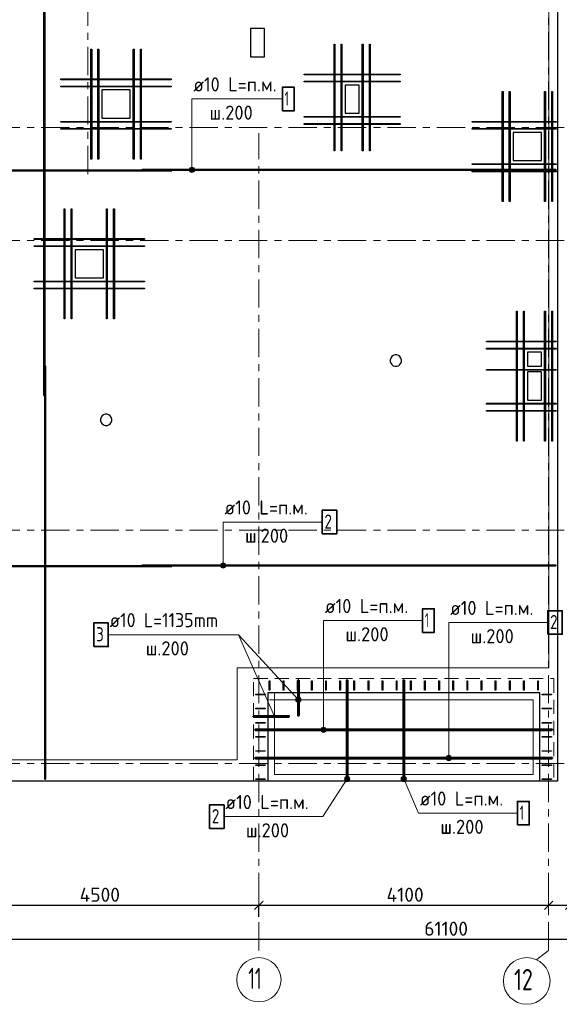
# Model space of a CAD drawing. Header units: metres. Extents: x -38 to 88, y -15 to 19.
# Tile 8 of 41: x 25 to 33, y -3 to 11. Entities that reach past the tile are written whole.
import ezdxf

# ---------------------------------------------------------------- set-up
doc = ezdxf.new("R2010")
doc.units = ezdxf.units.M
doc.header["$PDMODE"] = 65
for name, pattern in [('______11', [0.5, 0.4, -0.05, 0, -0.05]), ('______2', [0.27, 0.2, -0.07]), ('______5', [1.1, 0.8, -0.1, 0.1, -0.1])]:
    doc.linetypes.add(name, pattern=pattern)
for name, color, linetype, lineweight in [('XR$2$Осевая линия (1)', 7, '______5', 13), ('XR$2$Размерная линия (1)', 7, 'Continuous', 13), ('XR$3$Арм. стержнями верхней зоны', 180, 'Continuous', 35), ('XR$3$Арм. стержнями нижней зоны', 180, 'Continuous', 35), ('XR$3$Арм.стержн. Арматура края', 96, 'Continuous', 35), ('XR$3$Арм.стержн. Доп. арматура', 180, 'Continuous', 35), ('XR$3$Арм.стержн. Хомут', 240, 'Continuous', 35), ('XR$3$ВК__отв в полу 1-2 эт', 220, 'Continuous', 25), ('XR$3$Перекрытие (1)', 7, 'Continuous', 35), ('XR$3$Перекрытие (2)', 7, 'Continuous', 35)]:
    doc.layers.add(name, color=color, linetype=linetype, lineweight=lineweight)
doc.styles.add('ISOCPEUR', font='txt')
doc.dimstyles.new('DIMSTYLE_3', dxfattribs={"dimtxt": 0.2, "dimasz": 0.2, "dimexe": 0, "dimexo": 0, "dimgap": 0.1, "dimtad": 2, "dimdec": 0, "dimlfac": 1000, "dimrnd": 5, "dimzin": 12, "dimdsep": 46, "dimtxsty": 'ISOCPEUR', "dimblk1": 'ALL_ML_STRICH', "dimblk2": 'ALL_ML_STRICH', "dimsah": 1, "dimcen": 0, "dimclrd": 7, "dimclre": 256, "dimclrt": 7, "dimadec": 0, "dimazin": 0, "dimtfac": 1, "dimtdec": 0, "dimtix": 1, "dimtmove": 2, "dimatfit": 3, "dimfxl": 0, "dimtzin": 0, "dimlwd": 0, "dimlwe": -3, "dimarcsym": 0})
doc.dimstyles.new('DIMSTYLE_4', dxfattribs={"dimtxt": 0.2, "dimasz": 0.2, "dimexe": 0, "dimexo": 0, "dimgap": 0.1, "dimtad": 0, "dimdec": 0, "dimlfac": 1000, "dimrnd": 5, "dimzin": 12, "dimdsep": 46, "dimtxsty": 'ISOCPEUR', "dimblk1": 'ALL_ML_STRICH', "dimblk2": 'ALL_ML_STRICH', "dimsah": 1, "dimcen": 0, "dimclrd": 7, "dimclre": 256, "dimclrt": 7, "dimadec": 0, "dimazin": 0, "dimtfac": 1, "dimtdec": 0, "dimtix": 1, "dimtmove": 2, "dimatfit": 3, "dimfxl": 0, "dimtvp": 1.2, "dimtzin": 0, "dimlwd": 0, "dimlwe": -3, "dimarcsym": 0})

# ---------------------------------------------------------------- blocks, each defined once
blk = doc.blocks.new('ALL_ML_STRICH')
at = {"color": 0, "linetype": 'ByBlock', "lineweight": -2}
for p, q in [((-1, 0), (0.5, 0)), ((-0.3, -0.3), (0.3, 0.3)), ((0, -0.5), (0, 0.5))]:
    blk.add_line(p, q, dxfattribs=at)
blk = doc.blocks.new('*D10')
at = {"layer": 'DEFPOINTS', "color": 7, "linetype": 'Continuous', "lineweight": 13, "transparency": 33554687}
for p in [(23.95, -2.009), (23.95, -2.051), (28.45, -2.153)]:
    blk.add_point(p, dxfattribs=at)
at = {"layer": 'XR$2$Размерная линия (1)', "color": 9, "linetype": 'Continuous', "lineweight": -2, "true_color": 0xc7c7c7, "transparency": 33554687}
for p, q in [((23.95, -2.071), (23.95, -2.009)), ((28.45, -2.173), (28.45, -2.009))]:
    blk.add_line(p, q, dxfattribs=at)
at = {"layer": 'XR$2$Размерная линия (1)', "color": 7, "linetype": 'Continuous', "lineweight": -2, "transparency": 33554687}
blk.add_line((23.95, -2.009), (28.45, -2.009), dxfattribs=at)
at = {"layer": 'XR$2$Размерная линия (1)', "color": 7, "linetype": 'Continuous', "lineweight": 13, "transparency": 33554687, "xscale": 0.2, "yscale": 0.2, "zscale": 0.2, "rotation": 180}
blk.add_blockref('ALL_ML_STRICH', (23.95, -2.009), dxfattribs=at)
at = {"layer": 'XR$2$Размерная линия (1)', "color": 7, "linetype": 'Continuous', "lineweight": 13, "transparency": 33554687, "xscale": 0.2, "yscale": 0.2, "zscale": 0.2}
blk.add_blockref('ALL_ML_STRICH', (28.45, -2.009), dxfattribs=at)
at = {"layer": 'XR$2$Размерная линия (1)', "color": 7, "linetype": 'Continuous', "lineweight": 13, "transparency": 33554687, "insert": (26.2, -1.859), "char_height": 0.2, "width": 0.8, "attachment_point": 5, "style": 'ISOCPEUR'}
blk.add_mtext('\\A1;{4500}', dxfattribs=at)
blk = doc.blocks.new('*D11')
at = {"layer": 'DEFPOINTS', "color": 7, "linetype": 'Continuous', "lineweight": 13, "transparency": 33554687}
for p in [(28.45, -2.009), (32.55, -2.002), (28.45, -2.153)]:
    blk.add_point(p, dxfattribs=at)
at = {"layer": 'XR$2$Размерная линия (1)', "color": 9, "linetype": 'Continuous', "lineweight": -2, "true_color": 0xc7c7c7, "transparency": 33554687}
for p, q in [((28.45, -2.173), (28.45, -2.009)), ((32.55, -2.022), (32.55, -2.009))]:
    blk.add_line(p, q, dxfattribs=at)
at = {"layer": 'XR$2$Размерная линия (1)', "color": 7, "linetype": 'Continuous', "lineweight": -2, "transparency": 33554687}
blk.add_line((28.45, -2.009), (32.55, -2.009), dxfattribs=at)
at = {"layer": 'XR$2$Размерная линия (1)', "color": 7, "linetype": 'Continuous', "lineweight": 13, "transparency": 33554687, "xscale": 0.2, "yscale": 0.2, "zscale": 0.2, "rotation": 180}
blk.add_blockref('ALL_ML_STRICH', (28.45, -2.009), dxfattribs=at)
at = {"layer": 'XR$2$Размерная линия (1)', "color": 7, "linetype": 'Continuous', "lineweight": 13, "transparency": 33554687, "xscale": 0.2, "yscale": 0.2, "zscale": 0.2}
blk.add_blockref('ALL_ML_STRICH', (32.55, -2.009), dxfattribs=at)
at = {"layer": 'XR$2$Размерная линия (1)', "color": 7, "linetype": 'Continuous', "lineweight": 13, "transparency": 33554687, "insert": (30.52, -1.859), "char_height": 0.2, "width": 0.8, "attachment_point": 5, "style": 'ISOCPEUR'}
blk.add_mtext('\\A1;{4100}', dxfattribs=at)
blk = doc.blocks.new('*D12')
at = {"layer": 'DEFPOINTS', "color": 7, "linetype": 'Continuous', "lineweight": 13, "transparency": 33554687}
for p in [(32.55, -2.002), (32.55, -2.009), (32.85, -1.958)]:
    blk.add_point(p, dxfattribs=at)
at = {"layer": 'XR$2$Размерная линия (1)', "color": 9, "linetype": 'Continuous', "lineweight": -2, "true_color": 0xc7c7c7, "transparency": 33554687}
for p, q in [((32.55, -2.022), (32.55, -2.009)), ((32.85, -1.978), (32.85, -2.009))]:
    blk.add_line(p, q, dxfattribs=at)
at = {"layer": 'XR$2$Размерная линия (1)', "color": 7, "linetype": 'Continuous', "lineweight": -2, "transparency": 33554687}
blk.add_line((32.55, -2.009), (32.85, -2.009), dxfattribs=at)
at = {"layer": 'XR$2$Размерная линия (1)', "color": 7, "linetype": 'Continuous', "lineweight": 13, "transparency": 33554687, "xscale": 0.2, "yscale": 0.2, "zscale": 0.2, "rotation": 180}
blk.add_blockref('ALL_ML_STRICH', (32.55, -2.009), dxfattribs=at)
at = {"layer": 'XR$2$Размерная линия (1)', "color": 7, "linetype": 'Continuous', "lineweight": 13, "transparency": 33554687, "xscale": 0.2, "yscale": 0.2, "zscale": 0.2}
blk.add_blockref('ALL_ML_STRICH', (32.85, -2.009), dxfattribs=at)
at = {"layer": 'XR$2$Размерная линия (1)', "color": 7, "linetype": 'Continuous', "lineweight": 13, "transparency": 33554687, "insert": (33.126, -2.186), "char_height": 0.2, "width": 0.6, "attachment_point": 5, "style": 'ISOCPEUR'}
blk.add_mtext('\\A1;{300}', dxfattribs=at)
blk = doc.blocks.new('*D18')
at = {"layer": 'DEFPOINTS', "color": 7, "linetype": 'Continuous', "lineweight": 13, "transparency": 33554687}
for p in [(0.5, -2.363), (0.5, -2.49), (61.6, -2.4)]:
    blk.add_point(p, dxfattribs=at)
at = {"layer": 'XR$2$Размерная линия (1)', "color": 9, "linetype": 'Continuous', "lineweight": -2, "true_color": 0xc7c7c7, "transparency": 33554687}
for p, q in [((0.5, -2.383), (0.5, -2.49)), ((61.6, -2.42), (61.6, -2.49))]:
    blk.add_line(p, q, dxfattribs=at)
at = {"layer": 'XR$2$Размерная линия (1)', "color": 7, "linetype": 'Continuous', "lineweight": -2, "transparency": 33554687}
blk.add_line((0.5, -2.49), (61.6, -2.49), dxfattribs=at)
at = {"layer": 'XR$2$Размерная линия (1)', "color": 7, "linetype": 'Continuous', "lineweight": 13, "transparency": 33554687, "xscale": 0.2, "yscale": 0.2, "zscale": 0.2, "rotation": 180}
blk.add_blockref('ALL_ML_STRICH', (0.5, -2.49), dxfattribs=at)
at = {"layer": 'XR$2$Размерная линия (1)', "color": 7, "linetype": 'Continuous', "lineweight": 13, "transparency": 33554687, "xscale": 0.2, "yscale": 0.2, "zscale": 0.2}
blk.add_blockref('ALL_ML_STRICH', (61.6, -2.49), dxfattribs=at)
at = {"layer": 'XR$2$Размерная линия (1)', "color": 7, "linetype": 'Continuous', "lineweight": 13, "transparency": 33554687, "insert": (31.1, -2.34), "char_height": 0.2, "width": 1, "attachment_point": 5, "style": 'ISOCPEUR'}
blk.add_mtext('\\A1;{61100}', dxfattribs=at)

msp = doc.modelspace()

# ---------------------------------------------------------------- hatches: boundary and pattern name
at = {"layer": 'XR$3$Арм. стержнями верхней зоны', "linetype": 'Continuous', "lineweight": 13, "transparency": 33554687}
for points in [[(27.9772, 2.8188), (27.9127, 2.8188), (27.9074, 2.8)], [(27.9772, 2.8188), (27.9074, 2.8), (27.9824, 2.8)], [(27.9824, 2.8), (27.9074, 2.8), (27.9127, 2.7813)], [(27.9637, 2.8323), (27.9262, 2.8323), (27.9127, 2.8188)], [(27.9637, 2.8323), (27.9127, 2.8188), (27.9772, 2.8188)], [(27.9824, 2.8), (27.9127, 2.7813), (27.9772, 2.7813)], [(27.9262, 2.8323), (27.9637, 2.8323), (27.9449, 2.8375)], [(27.9772, 2.7813), (27.9127, 2.7813), (27.9262, 2.7678)], [(27.9772, 2.7813), (27.9262, 2.7678), (27.9637, 2.7678)], [(27.9637, 2.7678), (27.9262, 2.7678), (27.9449, 2.7625)], [(31.1691, 0.0938), (31.1046, 0.0938), (31.0994, 0.075)], [(31.1691, 0.0938), (31.0994, 0.075), (31.1744, 0.075)], [(31.1744, 0.075), (31.0994, 0.075), (31.1046, 0.0563)], [(31.1556, 0.1073), (31.1181, 0.1073), (31.1046, 0.0938)], [(31.1556, 0.1073), (31.1046, 0.0938), (31.1691, 0.0938)], [(31.1744, 0.075), (31.1046, 0.0563), (31.1691, 0.0563)], [(31.1691, 0.0563), (31.1046, 0.0563), (31.1181, 0.0428)], [(31.1181, 0.1073), (31.1556, 0.1073), (31.1369, 0.1125)], [(31.1691, 0.0563), (31.1181, 0.0428), (31.1556, 0.0428)], [(31.1556, 0.0428), (31.1181, 0.0428), (31.1369, 0.0375)], [(29.6627, -0.2184), (29.7316, -0.2402), (29.6684, -0.1998)], [(29.6668, -0.2371), (29.7171, -0.2532), (29.6627, -0.2184)], [(29.6627, -0.2184), (29.7171, -0.2532), (29.7316, -0.2402)], [(29.6984, -0.2573), (29.6668, -0.2371), (29.6798, -0.2516)], [(29.6668, -0.2371), (29.6984, -0.2573), (29.7171, -0.2532)], [(29.6684, -0.1998), (29.7373, -0.2216), (29.6829, -0.1868)], [(29.6684, -0.1998), (29.7316, -0.2402), (29.7373, -0.2216)], [(29.6829, -0.1868), (29.7332, -0.2029), (29.7016, -0.1827)], [(29.6829, -0.1868), (29.7373, -0.2216), (29.7332, -0.2029)], [(29.7016, -0.1827), (29.7332, -0.2029), (29.7202, -0.1884)]]:
    msp.add_hatch(color=7, dxfattribs=at).paths.add_polyline_path(points)
at = {"layer": 'XR$3$Арм. стержнями нижней зоны', "linetype": 'Continuous', "lineweight": 13, "transparency": 33554687}
for points in [[(27.5355, 8.4188), (27.471, 8.4188), (27.4658, 8.4)], [(27.5355, 8.4188), (27.4658, 8.4), (27.5408, 8.4)], [(27.5408, 8.4), (27.4658, 8.4), (27.471, 8.3813)], [(27.522, 8.4323), (27.4845, 8.4323), (27.471, 8.4188)], [(27.522, 8.4323), (27.471, 8.4188), (27.5355, 8.4188)], [(27.5408, 8.4), (27.471, 8.3813), (27.5355, 8.3813)], [(27.5355, 8.3813), (27.471, 8.3813), (27.4845, 8.3678)], [(27.4845, 8.4323), (27.522, 8.4323), (27.5033, 8.4375)], [(27.5355, 8.3813), (27.4845, 8.3678), (27.522, 8.3678)], [(27.522, 8.3678), (27.4845, 8.3678), (27.5033, 8.3625)], [(29.3979, 0.4938), (29.3334, 0.4938), (29.3282, 0.475)], [(29.3979, 0.4938), (29.3282, 0.475), (29.4032, 0.475)], [(29.4032, 0.475), (29.3282, 0.475), (29.3334, 0.4563)], [(29.3844, 0.5073), (29.3469, 0.5073), (29.3334, 0.4938)], [(29.3844, 0.5073), (29.3334, 0.4938), (29.3979, 0.4938)], [(29.4032, 0.475), (29.3334, 0.4563), (29.3979, 0.4563)], [(29.3979, 0.4563), (29.3334, 0.4563), (29.3469, 0.4428)], [(29.3469, 0.5073), (29.3844, 0.5073), (29.3657, 0.5125)], [(29.3979, 0.4563), (29.3469, 0.4428), (29.3844, 0.4428)], [(29.3844, 0.4428), (29.3469, 0.4428), (29.3657, 0.4375)], [(30.463, -0.2156), (30.5222, -0.19), (30.5044, -0.183)], [(30.463, -0.2156), (30.5044, -0.183), (30.47, -0.1978)], [(30.4656, -0.2348), (30.5222, -0.19), (30.463, -0.2156)], [(30.4656, -0.2348), (30.5344, -0.2051), (30.5222, -0.19)], [(30.4778, -0.25), (30.5344, -0.2051), (30.4656, -0.2348)], [(30.47, -0.1978), (30.5044, -0.183), (30.4852, -0.1856)], [(30.4778, -0.25), (30.537, -0.2244), (30.5344, -0.2051)], [(30.4956, -0.257), (30.537, -0.2244), (30.4778, -0.25)], [(30.4956, -0.257), (30.53, -0.2422), (30.537, -0.2244)], [(30.53, -0.2422), (30.4956, -0.257), (30.5148, -0.2544)]]:
    msp.add_hatch(color=7, dxfattribs=at).paths.add_polyline_path(points)
at = {"layer": 'XR$3$Арм.стержн. Арматура края', "linetype": 'Continuous', "lineweight": 13, "transparency": 33554687}
for points in [[(29.0019, 0.9371), (28.9743, 0.9116), (28.9736, 0.8925)], [(29.0019, 0.9371), (28.9736, 0.8925), (29.021, 0.9363)], [(29.021, 0.9363), (28.9736, 0.8925), (28.9825, 0.8752)], [(28.9743, 0.9116), (29.0019, 0.9371), (28.9845, 0.9282)], [(29.021, 0.9363), (28.9825, 0.8752), (29.0375, 0.9261)], [(29.0375, 0.9261), (28.9825, 0.8752), (28.999, 0.865)], [(29.0375, 0.9261), (28.999, 0.865), (29.0464, 0.9088)], [(29.0464, 0.9088), (28.999, 0.865), (29.0181, 0.8642)], [(29.0464, 0.9088), (29.0181, 0.8642), (29.0457, 0.8897)], [(29.0457, 0.8897), (29.0181, 0.8642), (29.0355, 0.8731)]]:
    msp.add_hatch(color=7, dxfattribs=at).paths.add_polyline_path(points)

# ---------------------------------------------------------------- linework, layer by layer
at = {"layer": 'XR$2$Осевая линия (1)', "color": 253, "linetype": '______11', "lineweight": 13, "true_color": 0xa0a0a0, "transparency": 33554687}
for p, q in [((26.03, 8.34), (26.03, 18.35)), ((32.55, -2.65), (32.55, 18.35)), ((-2.63, 9), (62.6, 9)), ((28.45, -2.65), (28.45, 8.92)), ((-2.63, 7.4), (62.6, 7.4)), ((-2.63, 3.3), (62.6, 3.3)), ((-2.63, 0), (62.6, 0)), ((32.3812, -2.7757), (32.55, -2.65))]:
    msp.add_line(p, q, dxfattribs=at)
at = {"layer": 'XR$2$Осевая линия (1)', "color": 7, "linetype": 'Continuous', "lineweight": 13, "transparency": 33554687}
for centre, radius in [((28.4509, -3.0629), 0.3134), ((32.2404, -3.0799), 0.3304)]:
    msp.add_circle(centre, radius, dxfattribs=at)
at = {"layer": 'XR$3$Арм. стержнями верхней зоны', "color": 7, "linetype": 'Continuous', "lineweight": 13, "transparency": 33554687}
for p, q in [((27.9449, 3.4151), (29.3449, 3.4151)), ((27.9449, 3.4151), (27.9449, 2.8)), ((27.9074, 2.8), (27.9074, 2.8)), ((27.9449, 2.8375), (27.9449, 2.8375)), ((27.9824, 2.8), (27.9824, 2.8)), ((27.9449, 2.7625), (27.9449, 2.7625)), ((31.1369, 1.9932), (32.5369, 1.9932)), ((31.1369, 1.9932), (31.1369, 0.075)), ((31.0994, 0.075), (31.0994, 0.075)), ((31.1369, 0.1125), (31.1369, 0.1125)), ((31.1369, 0.0375), (31.1369, 0.0375)), ((31.1744, 0.075), (31.1744, 0.075)), ((29.3578, -0.7546), (29.7, -0.22)), ((29.6684, -0.1998), (29.6684, -0.1998)), ((29.6798, -0.2516), (29.6798, -0.2516)), ((29.7202, -0.1884), (29.7202, -0.1884)), ((29.7316, -0.2402), (29.7316, -0.2402)), ((27.9578, -0.7546), (29.3578, -0.7546))]:
    msp.add_line(p, q, dxfattribs=at)
at = {"layer": 'XR$3$Арм. стержнями верхней зоны', "color": 4, "linetype": 'Continuous', "lineweight": 35, "transparency": 33554687}
for points in [[(25.41, 5.205), (25.41, 16.625), (25.42, 16.625), (25.42, 5.205), (25.41, 5.205)], [(25.42, -0.225), (25.42, 5.625), (25.43, 5.625), (25.43, -0.225), (25.42, -0.225)], [(27.22, 2.785), (15.52, 2.785), (15.52, 2.795), (27.22, 2.795), (27.22, 2.785)], [(32.65, 2.795), (26.8, 2.795), (26.8, 2.805), (32.65, 2.805), (32.65, 2.795)]]:
    msp.add_lwpolyline(points, dxfattribs=at)
at = {"layer": 'XR$3$Арм. стержнями верхней зоны', "color": 7, "linetype": 'Continuous', "lineweight": 35, "transparency": 33554687}
for points in [[(29.3449, 3.2484), (29.5516, 3.2484), (29.5516, 3.5818), (29.3449, 3.5818), (29.3449, 3.2484)], [(32.5369, 1.8266), (32.7436, 1.8266), (32.7436, 2.1599), (32.5369, 2.1599), (32.5369, 1.8266)], [(27.7511, -0.9213), (27.9578, -0.9213), (27.9578, -0.588), (27.7511, -0.588), (27.7511, -0.9213)]]:
    msp.add_lwpolyline(points, dxfattribs=at)
at = {"layer": 'XR$3$Арм. стержнями верхней зоны', "color": 4, "linetype": 'Continuous', "lineweight": 50, "transparency": 33554687}
for points in [[(29.705, 1.175), (29.705, -0.225), (29.695, -0.225), (29.695, 1.175), (29.705, 1.175)], [(32.6, 0.07), (28.4, 0.07), (28.4, 0.08), (32.6, 0.08), (32.6, 0.07)]]:
    msp.add_lwpolyline(points, dxfattribs=at)
at = {"layer": 'XR$3$Арм. стержнями верхней зоны', "color": 7, "linetype": 'Continuous', "lineweight": 13, "transparency": 33554687}
for centre in [(27.9449, 2.8), (31.1369, 0.075), (29.7, -0.22)]:
    msp.add_circle(centre, 0.0375, dxfattribs=at)
at = {"layer": 'XR$3$Арм. стержнями нижней зоны', "color": 7, "linetype": 'Continuous', "lineweight": 13, "transparency": 33554687}
for p, q in [((27.5033, 9.4027), (28.7833, 9.4027)), ((27.5033, 9.4027), (27.5033, 8.4)), ((27.4658, 8.4), (27.4658, 8.4)), ((27.5033, 8.4375), (27.5033, 8.4375)), ((27.5033, 8.3625), (27.5033, 8.3625)), ((27.5408, 8.4), (27.5408, 8.4)), ((29.3657, 2.0203), (30.7657, 2.0203)), ((29.3657, 2.0203), (29.3657, 0.475)), ((29.3282, 0.475), (29.3282, 0.475)), ((29.3657, 0.5125), (29.3657, 0.5125)), ((29.3657, 0.4375), (29.3657, 0.4375)), ((29.4032, 0.475), (29.4032, 0.475)), ((30.4656, -0.2348), (30.4656, -0.2348)), ((30.4852, -0.1856), (30.4852, -0.1856)), ((30.7091, -0.7049), (30.5, -0.22)), ((30.5148, -0.2544), (30.5148, -0.2544)), ((30.5344, -0.2051), (30.5344, -0.2051)), ((30.7091, -0.7049), (32.1091, -0.7049))]:
    msp.add_line(p, q, dxfattribs=at)
at = {"layer": 'XR$3$Арм. стержнями нижней зоны', "color": 7, "linetype": 'Continuous', "lineweight": 35, "transparency": 33554687}
for points in [[(28.7833, 9.2361), (28.9499, 9.2361), (28.9499, 9.5694), (28.7833, 9.5694), (28.7833, 9.2361)], [(30.7657, 1.8536), (30.9323, 1.8536), (30.9323, 2.1869), (30.7657, 2.1869), (30.7657, 1.8536)], [(32.1091, -0.8715), (32.2758, -0.8715), (32.2758, -0.5382), (32.1091, -0.5382), (32.1091, -0.8715)]]:
    msp.add_lwpolyline(points, dxfattribs=at)
at = {"layer": 'XR$3$Арм. стержнями нижней зоны', "color": 4, "linetype": 'Continuous', "lineweight": 35, "transparency": 33554687}
for points in [[(27.22, 8.385), (15.52, 8.385), (15.52, 8.395), (27.22, 8.395), (27.22, 8.385)], [(32.65, 8.395), (26.8, 8.395), (26.8, 8.405), (32.65, 8.405), (32.65, 8.395)]]:
    msp.add_lwpolyline(points, dxfattribs=at)
at = {"layer": 'XR$3$Арм. стержнями нижней зоны', "color": 4, "linetype": 'Continuous', "lineweight": 50, "transparency": 33554687}
for points in [[(30.495, -0.225), (30.495, 1.175), (30.505, 1.175), (30.505, -0.225), (30.495, -0.225)], [(32.6, 0.47), (28.4, 0.47), (28.4, 0.48), (32.6, 0.48), (32.6, 0.47)]]:
    msp.add_lwpolyline(points, dxfattribs=at)
at = {"layer": 'XR$3$Арм. стержнями нижней зоны', "color": 7, "linetype": 'Continuous', "lineweight": 13, "transparency": 33554687}
for centre in [(27.5033, 8.4), (29.3657, 0.475), (30.5, -0.22)]:
    msp.add_circle(centre, 0.0375, dxfattribs=at)
at = {"layer": 'XR$3$Арм.стержн. Арматура края', "color": 7, "linetype": 'Continuous', "lineweight": 13, "transparency": 33554687}
for p, q in [((26.3202, 1.8203), (28.1602, 1.8203)), ((28.1602, 1.8203), (29.01, 0.9007)), ((28.9825, 0.8752), (28.9825, 0.8752)), ((28.9845, 0.9282), (28.9845, 0.9282)), ((29.0355, 0.8731), (29.0355, 0.8731)), ((29.0375, 0.9261), (29.0375, 0.9261))]:
    msp.add_line(p, q, dxfattribs=at)
at = {"layer": 'XR$3$Арм.стержн. Арматура края', "color": 7, "linetype": 'Continuous', "lineweight": 35, "transparency": 33554687}
msp.add_lwpolyline([(26.1135, 1.6536), (26.3202, 1.6536), (26.3202, 1.987), (26.1135, 1.987), (26.1135, 1.6536)], dxfattribs=at)
at = {"layer": 'XR$3$Арм.стержн. Арматура края', "color": 4, "linetype": 'Continuous', "lineweight": 50, "transparency": 33554687}
for points in [[(29.015, 1.175), (29.015, 0.675), (29.005, 0.675), (29.005, 1.175), (29.015, 1.175)], [(28.375, 0.67), (28.875, 0.67), (28.875, 0.66), (28.375, 0.66), (28.375, 0.67)]]:
    msp.add_lwpolyline(points, dxfattribs=at)
at = {"layer": 'XR$3$Арм.стержн. Арматура края', "color": 7, "linetype": 'Continuous', "lineweight": 13, "transparency": 33554687}
msp.add_circle((29.01, 0.9007), 0.0375, dxfattribs=at)
at = {"layer": 'XR$3$Арм.стержн. Доп. арматура', "color": 34, "linetype": 'Continuous', "lineweight": 25, "transparency": 33554687}
for points in [[(29.514, 8.67), (29.514, 10.18), (29.526, 10.18), (29.526, 8.67), (29.514, 8.67)], [(29.514, 8.67), (29.514, 10.18), (29.526, 10.18), (29.526, 8.67), (29.514, 8.67)], [(29.614, 8.67), (29.614, 10.18), (29.626, 10.18), (29.626, 8.67), (29.614, 8.67)], [(29.614, 8.67), (29.614, 10.18), (29.626, 10.18), (29.626, 8.67), (29.614, 8.67)], [(29.914, 8.67), (29.914, 10.18), (29.926, 10.18), (29.926, 8.67), (29.914, 8.67)], [(29.914, 8.67), (29.914, 10.18), (29.926, 10.18), (29.926, 8.67), (29.914, 8.67)], [(30.014, 8.67), (30.014, 10.18), (30.026, 10.18), (30.026, 8.67), (30.014, 8.67)], [(30.014, 8.67), (30.014, 10.18), (30.026, 10.18), (30.026, 8.67), (30.014, 8.67)], [(26.074, 8.55), (26.074, 10.11), (26.086, 10.11), (26.086, 8.55), (26.074, 8.55)], [(26.074, 8.55), (26.074, 10.11), (26.086, 10.11), (26.086, 8.55), (26.074, 8.55)], [(26.174, 8.55), (26.174, 10.11), (26.186, 10.11), (26.186, 8.55), (26.174, 8.55)], [(26.174, 8.55), (26.174, 10.11), (26.186, 10.11), (26.186, 8.55), (26.174, 8.55)], [(26.674, 8.55), (26.674, 10.11), (26.686, 10.11), (26.686, 8.55), (26.674, 8.55)], [(26.674, 8.55), (26.674, 10.11), (26.686, 10.11), (26.686, 8.55), (26.674, 8.55)], [(26.774, 8.55), (26.774, 10.11), (26.786, 10.11), (26.786, 8.55), (26.774, 8.55)], [(26.774, 8.55), (26.774, 10.11), (26.786, 10.11), (26.786, 8.55), (26.774, 8.55)], [(30.45, 9.744), (29.09, 9.744), (29.09, 9.756), (30.45, 9.756), (30.45, 9.744)], [(30.45, 9.744), (29.09, 9.744), (29.09, 9.756), (30.45, 9.756), (30.45, 9.744)], [(27.21, 9.674), (25.65, 9.674), (25.65, 9.686), (27.21, 9.686), (27.21, 9.674)], [(27.21, 9.674), (25.65, 9.674), (25.65, 9.686), (27.21, 9.686), (27.21, 9.674)], [(30.45, 9.644), (29.09, 9.644), (29.09, 9.656), (30.45, 9.656), (30.45, 9.644)], [(30.45, 9.644), (29.09, 9.644), (29.09, 9.656), (30.45, 9.656), (30.45, 9.644)], [(27.21, 9.574), (25.65, 9.574), (25.65, 9.586), (27.21, 9.586), (27.21, 9.574)], [(27.21, 9.574), (25.65, 9.574), (25.65, 9.586), (27.21, 9.586), (27.21, 9.574)], [(31.894, 7.95), (31.894, 9.51), (31.906, 9.51), (31.906, 7.95), (31.894, 7.95)], [(31.894, 7.95), (31.894, 9.51), (31.906, 9.51), (31.906, 7.95), (31.894, 7.95)], [(31.994, 7.95), (31.994, 9.51), (32.006, 9.51), (32.006, 7.95), (31.994, 7.95)], [(31.994, 7.95), (31.994, 9.51), (32.006, 9.51), (32.006, 7.95), (31.994, 7.95)], [(32.494, 7.95), (32.494, 9.51), (32.506, 9.51), (32.506, 7.95), (32.494, 7.95)], [(32.494, 7.95), (32.494, 9.51), (32.506, 9.51), (32.506, 7.95), (32.494, 7.95)], [(32.594, 7.95), (32.594, 9.51), (32.606, 9.51), (32.606, 7.95), (32.594, 7.95)], [(32.594, 7.95), (32.594, 9.51), (32.606, 9.51), (32.606, 7.95), (32.594, 7.95)], [(27.21, 9.074), (25.65, 9.074), (25.65, 9.086), (27.21, 9.086), (27.21, 9.074)], [(27.21, 9.074), (25.65, 9.074), (25.65, 9.086), (27.21, 9.086), (27.21, 9.074)], [(30.45, 9.144), (29.09, 9.144), (29.09, 9.156), (30.45, 9.156), (30.45, 9.144)], [(30.45, 9.144), (29.09, 9.144), (29.09, 9.156), (30.45, 9.156), (30.45, 9.144)], [(32.655, 9.074), (31.47, 9.074), (31.47, 9.086), (32.655, 9.086), (32.655, 9.074)], [(32.655, 9.074), (31.47, 9.074), (31.47, 9.086), (32.655, 9.086), (32.655, 9.074)], [(27.21, 8.974), (25.65, 8.974), (25.65, 8.986), (27.21, 8.986), (27.21, 8.974)], [(27.21, 8.974), (25.65, 8.974), (25.65, 8.986), (27.21, 8.986), (27.21, 8.974)], [(30.45, 9.044), (29.09, 9.044), (29.09, 9.056), (30.45, 9.056), (30.45, 9.044)], [(30.45, 9.044), (29.09, 9.044), (29.09, 9.056), (30.45, 9.056), (30.45, 9.044)], [(32.655, 8.974), (31.47, 8.974), (31.47, 8.986), (32.655, 8.986), (32.655, 8.974)], [(32.655, 8.974), (31.47, 8.974), (31.47, 8.986), (32.655, 8.986), (32.655, 8.974)], [(32.655, 8.474), (31.47, 8.474), (31.47, 8.486), (32.655, 8.486), (32.655, 8.474)], [(32.655, 8.474), (31.47, 8.474), (31.47, 8.486), (32.655, 8.486), (32.655, 8.474)], [(32.655, 8.374), (31.47, 8.374), (31.47, 8.386), (32.655, 8.386), (32.655, 8.374)], [(32.655, 8.374), (31.47, 8.374), (31.47, 8.386), (32.655, 8.386), (32.655, 8.374)], [(25.694, 6.29), (25.694, 7.85), (25.706, 7.85), (25.706, 6.29), (25.694, 6.29)], [(25.694, 6.29), (25.694, 7.85), (25.706, 7.85), (25.706, 6.29), (25.694, 6.29)], [(25.794, 6.29), (25.794, 7.85), (25.806, 7.85), (25.806, 6.29), (25.794, 6.29)], [(25.794, 6.29), (25.794, 7.85), (25.806, 7.85), (25.806, 6.29), (25.794, 6.29)], [(26.294, 6.29), (26.294, 7.85), (26.306, 7.85), (26.306, 6.29), (26.294, 6.29)], [(26.294, 6.29), (26.294, 7.85), (26.306, 7.85), (26.306, 6.29), (26.294, 6.29)], [(26.394, 6.29), (26.394, 7.85), (26.406, 7.85), (26.406, 6.29), (26.394, 6.29)], [(26.394, 6.29), (26.394, 7.85), (26.406, 7.85), (26.406, 6.29), (26.394, 6.29)], [(26.83, 7.414), (25.27, 7.414), (25.27, 7.426), (26.83, 7.426), (26.83, 7.414)], [(26.83, 7.414), (25.27, 7.414), (25.27, 7.426), (26.83, 7.426), (26.83, 7.414)], [(26.83, 7.314), (25.27, 7.314), (25.27, 7.326), (26.83, 7.326), (26.83, 7.314)], [(26.83, 7.314), (25.27, 7.314), (25.27, 7.326), (26.83, 7.326), (26.83, 7.314)], [(26.83, 6.814), (25.27, 6.814), (25.27, 6.826), (26.83, 6.826), (26.83, 6.814)], [(26.83, 6.814), (25.27, 6.814), (25.27, 6.826), (26.83, 6.826), (26.83, 6.814)], [(26.83, 6.714), (25.27, 6.714), (25.27, 6.726), (26.83, 6.726), (26.83, 6.714)], [(26.83, 6.714), (25.27, 6.714), (25.27, 6.726), (26.83, 6.726), (26.83, 6.714)], [(32.094, 4.56), (32.094, 6.4), (32.106, 6.4), (32.106, 4.56), (32.094, 4.56)], [(32.094, 4.56), (32.094, 6.4), (32.106, 6.4), (32.106, 4.56), (32.094, 4.56)], [(32.194, 4.56), (32.194, 6.4), (32.206, 6.4), (32.206, 4.56), (32.194, 4.56)], [(32.194, 4.56), (32.194, 6.4), (32.206, 6.4), (32.206, 4.56), (32.194, 4.56)], [(32.494, 4.56), (32.494, 6.4), (32.506, 6.4), (32.506, 4.56), (32.494, 4.56)], [(32.494, 4.56), (32.494, 6.4), (32.506, 6.4), (32.506, 4.56), (32.494, 4.56)], [(32.594, 4.56), (32.594, 6.4), (32.606, 6.4), (32.606, 4.56), (32.594, 4.56)], [(32.594, 4.56), (32.594, 6.4), (32.606, 6.4), (32.606, 4.56), (32.594, 4.56)], [(31.67, 5.976), (32.655, 5.976), (32.655, 5.964), (31.67, 5.964), (31.67, 5.976)], [(31.67, 5.976), (32.655, 5.976), (32.655, 5.964), (31.67, 5.964), (31.67, 5.976)], [(31.67, 5.876), (32.655, 5.876), (32.655, 5.864), (31.67, 5.864), (31.67, 5.876)], [(31.67, 5.876), (32.655, 5.876), (32.655, 5.864), (31.67, 5.864), (31.67, 5.876)], [(31.67, 5.576), (32.655, 5.576), (32.655, 5.564), (31.67, 5.564), (31.67, 5.576)], [(31.67, 5.576), (32.655, 5.576), (32.655, 5.564), (31.67, 5.564), (31.67, 5.576)], [(31.67, 5.096), (32.655, 5.096), (32.655, 5.084), (31.67, 5.084), (31.67, 5.096)], [(31.67, 5.096), (32.655, 5.096), (32.655, 5.084), (31.67, 5.084), (31.67, 5.096)], [(31.67, 4.996), (32.655, 4.996), (32.655, 4.984), (31.67, 4.984), (31.67, 4.996)], [(31.67, 4.996), (32.655, 4.996), (32.655, 4.984), (31.67, 4.984), (31.67, 4.996)]]:
    msp.add_lwpolyline(points, dxfattribs=at)
at = {"layer": 'XR$3$Арм.стержн. Хомут', "color": 40, "linetype": 'Continuous', "lineweight": 25, "transparency": 33554687}
for points in [[(28.604, 1.1664), (28.604, 1.0344), (28.596, 1.0344), (28.596, 1.1664), (28.604, 1.1664)], [(28.804, 1.1664), (28.804, 1.0344), (28.796, 1.0344), (28.796, 1.1664), (28.804, 1.1664)], [(29.004, 1.1664), (29.004, 1.0344), (28.996, 1.0344), (28.996, 1.1664), (29.004, 1.1664)], [(29.204, 1.1664), (29.204, 1.0344), (29.196, 1.0344), (29.196, 1.1664), (29.204, 1.1664)], [(29.404, 1.1664), (29.404, 1.0344), (29.396, 1.0344), (29.396, 1.1664), (29.404, 1.1664)], [(29.604, 1.1664), (29.604, 1.0344), (29.596, 1.0344), (29.596, 1.1664), (29.604, 1.1664)], [(29.804, 1.1664), (29.804, 1.0344), (29.796, 1.0344), (29.796, 1.1664), (29.804, 1.1664)], [(30.004, 1.1664), (30.004, 1.0344), (29.996, 1.0344), (29.996, 1.1664), (30.004, 1.1664)], [(30.204, 1.1664), (30.204, 1.0344), (30.196, 1.0344), (30.196, 1.1664), (30.204, 1.1664)], [(30.404, 1.1664), (30.404, 1.0344), (30.396, 1.0344), (30.396, 1.1664), (30.404, 1.1664)], [(30.604, 1.1664), (30.604, 1.0344), (30.596, 1.0344), (30.596, 1.1664), (30.604, 1.1664)], [(30.804, 1.1664), (30.804, 1.0344), (30.796, 1.0344), (30.796, 1.1664), (30.804, 1.1664)], [(31.004, 1.1664), (31.004, 1.0344), (30.996, 1.0344), (30.996, 1.1664), (31.004, 1.1664)], [(31.204, 1.1664), (31.204, 1.0344), (31.196, 1.0344), (31.196, 1.1664), (31.204, 1.1664)], [(31.404, 1.1664), (31.404, 1.0344), (31.396, 1.0344), (31.396, 1.1664), (31.404, 1.1664)], [(31.604, 1.1664), (31.604, 1.0344), (31.596, 1.0344), (31.596, 1.1664), (31.604, 1.1664)], [(31.804, 1.1664), (31.804, 1.0344), (31.796, 1.0344), (31.796, 1.1664), (31.804, 1.1664)], [(32.004, 1.1664), (32.004, 1.0344), (31.996, 1.0344), (31.996, 1.1664), (32.004, 1.1664)], [(32.204, 1.1664), (32.204, 1.0344), (32.196, 1.0344), (32.196, 1.1664), (32.204, 1.1664)], [(32.404, 1.1664), (32.404, 1.0344), (32.396, 1.0344), (32.396, 1.1664), (32.404, 1.1664)], [(28.409, 0.979), (28.541, 0.979), (28.541, 0.971), (28.409, 0.971), (28.409, 0.979)], [(32.591, 0.971), (32.459, 0.971), (32.459, 0.979), (32.591, 0.979), (32.591, 0.971)], [(28.409, 0.779), (28.541, 0.779), (28.541, 0.771), (28.409, 0.771), (28.409, 0.779)], [(32.591, 0.771), (32.459, 0.771), (32.459, 0.779), (32.591, 0.779), (32.591, 0.771)], [(28.409, 0.579), (28.541, 0.579), (28.541, 0.571), (28.409, 0.571), (28.409, 0.579)], [(32.591, 0.571), (32.459, 0.571), (32.459, 0.579), (32.591, 0.579), (32.591, 0.571)], [(28.409, 0.379), (28.541, 0.379), (28.541, 0.371), (28.409, 0.371), (28.409, 0.379)], [(32.591, 0.371), (32.459, 0.371), (32.459, 0.379), (32.591, 0.379), (32.591, 0.371)], [(28.409, 0.179), (28.541, 0.179), (28.541, 0.171), (28.409, 0.171), (28.409, 0.179)], [(32.591, 0.171), (32.459, 0.171), (32.459, 0.179), (32.591, 0.179), (32.591, 0.171)], [(28.409, -0.021), (28.541, -0.021), (28.541, -0.029), (28.409, -0.029), (28.409, -0.021)], [(32.591, -0.029), (32.459, -0.029), (32.459, -0.021), (32.591, -0.021), (32.591, -0.029)], [(28.409, -0.221), (28.541, -0.221), (28.541, -0.229), (28.409, -0.229), (28.409, -0.221)], [(32.591, -0.229), (32.459, -0.229), (32.459, -0.221), (32.591, -0.221), (32.591, -0.229)]]:
    msp.add_lwpolyline(points, dxfattribs=at)
at = {"layer": 'XR$3$ВК__отв в полу 1-2 эт', "color": 7, "linetype": 'Continuous', "lineweight": 13, "transparency": 33554687}
msp.add_line((28.6726, 0.665), (28.1602, 1.8203), dxfattribs=at)
for points in [[(7.3121, 16.5102), (16.0221, 16.5102), (16.0221, 14.4402), (18.9821, 14.4402), (18.9821, 16.5302), (21.7721, 16.5302), (21.7721, 11.6602), (23.7521, 11.6602), (23.7521, 16.5102), (25.9521, 16.5102), (25.9521, 15.2502), (32.5521, 15.2502), (32.5521, 1.3502), (28.1421, 1.3502), (28.1421, 0.0502), (22.2521, 0.0502), (22.2521, 1.1002), (16.5221, 1.1002), (16.5221, -0.0198), (11.9621, -0.0198), (11.9621, 1.0802), (6.2221, 1.0802)], [(28.6726, 0.9907), (28.6726, -0.1593), (32.3326, -0.1593), (32.3326, 0.9007), (28.6026, 0.9007)]]:
    msp.add_lwpolyline(points, dxfattribs=at)
at = {"layer": 'XR$3$Перекрытие (1)', "color": 7, "linetype": 'Continuous', "lineweight": 25, "transparency": 33554687}
for p, q in [((32.675, 16.65), (32.675, -0.25)), ((28.33, 10.4), (28.33, 10)), ((28.53, 10.4), (28.33, 10.4)), ((28.53, 10), (28.53, 10.4)), ((28.33, 10), (28.53, 10)), ((26.23, 9.53), (26.23, 9.13)), ((26.63, 9.53), (26.23, 9.53)), ((26.63, 9.13), (26.63, 9.53)), ((29.67, 9.6), (29.67, 9.2)), ((29.87, 9.6), (29.67, 9.6)), ((29.87, 9.2), (29.87, 9.6)), ((29.67, 9.2), (29.87, 9.2)), ((26.23, 9.13), (26.63, 9.13)), ((32.05, 8.93), (32.05, 8.53)), ((32.45, 8.93), (32.05, 8.93)), ((32.45, 8.53), (32.45, 8.93)), ((32.05, 8.53), (32.45, 8.53)), ((25.85, 7.27), (25.85, 6.87)), ((26.25, 7.27), (25.85, 7.27)), ((26.25, 6.87), (26.25, 7.27)), ((25.85, 6.87), (26.25, 6.87)), ((30.3171, 5.7366), (30.3093, 5.7126)), ((30.3319, 5.757), (30.3171, 5.7366)), ((30.3523, 5.7719), (30.3319, 5.757)), ((30.3763, 5.7797), (30.3523, 5.7719)), ((30.4016, 5.7797), (30.3763, 5.7797)), ((30.4256, 5.7719), (30.4016, 5.7797)), ((30.446, 5.757), (30.4256, 5.7719)), ((30.4608, 5.7366), (30.446, 5.757)), ((30.4686, 5.7126), (30.4608, 5.7366)), ((32.25, 5.82), (32.25, 5.62)), ((32.45, 5.82), (32.25, 5.82)), ((32.45, 5.62), (32.45, 5.82)), ((30.3093, 5.7126), (30.3093, 5.6874)), ((30.3093, 5.6874), (30.3171, 5.6634)), ((30.3171, 5.6634), (30.3319, 5.643)), ((30.3319, 5.643), (30.3523, 5.6281)), ((30.3523, 5.6281), (30.3763, 5.6203)), ((30.3763, 5.6203), (30.4016, 5.6203)), ((30.4016, 5.6203), (30.4256, 5.6281)), ((30.4256, 5.6281), (30.446, 5.643)), ((30.446, 5.643), (30.4608, 5.6634)), ((30.4608, 5.6634), (30.4686, 5.6874)), ((30.4686, 5.6874), (30.4686, 5.7126)), ((32.25, 5.62), (32.45, 5.62)), ((32.25, 5.54), (32.25, 5.14)), ((32.45, 5.54), (32.25, 5.54)), ((32.45, 5.14), (32.45, 5.54)), ((32.25, 5.14), (32.45, 5.14)), ((26.2181, 4.8973), (26.2103, 4.8733)), ((26.233, 4.9177), (26.2181, 4.8973)), ((26.2534, 4.9326), (26.233, 4.9177)), ((26.2774, 4.9404), (26.2534, 4.9326)), ((26.3026, 4.9404), (26.2774, 4.9404)), ((26.3266, 4.9326), (26.3026, 4.9404)), ((26.347, 4.9177), (26.3266, 4.9326)), ((26.3619, 4.8973), (26.347, 4.9177)), ((26.3697, 4.8733), (26.3619, 4.8973)), ((26.2103, 4.8733), (26.2103, 4.8481)), ((26.2103, 4.8481), (26.2181, 4.8241)), ((26.2181, 4.8241), (26.233, 4.8037)), ((26.233, 4.8037), (26.2534, 4.7888)), ((26.2534, 4.7888), (26.2774, 4.781)), ((26.2774, 4.781), (26.3026, 4.781)), ((26.3026, 4.781), (26.3266, 4.7888)), ((26.3266, 4.7888), (26.347, 4.8037)), ((26.347, 4.8037), (26.3619, 4.8241)), ((26.3619, 4.8241), (26.3697, 4.8481)), ((26.3697, 4.8481), (26.3697, 4.8733)), ((28.575, 1), (28.575, -0.25)), ((32.425, 1), (28.575, 1)), ((32.425, -0.25), (32.425, 1)), ((28.575, -0.25), (21.95, -0.25)), ((32.675, -0.25), (32.425, -0.25))]:
    msp.add_line(p, q, dxfattribs=at)
at = {"layer": 'XR$3$Перекрытие (2)', "color": 7, "linetype": '______2', "lineweight": 18, "transparency": 33554687}
for p, q in [((28.375, -0.25), (28.375, 1.2)), ((28.375, 1.2), (32.625, 1.2)), ((32.625, 1.2), (32.625, -0.25))]:
    msp.add_line(p, q, dxfattribs=at)
at = {"layer": 'XR$3$Перекрытие (2)', "color": 7, "linetype": 'Continuous', "lineweight": 25, "transparency": 33554687}
msp.add_line((32.425, -0.25), (28.375, -0.25), dxfattribs=at)

# ---------------------------------------------------------------- texts
at = {"layer": 'XR$2$Осевая линия (1)', "color": 7, "linetype": 'Continuous', "lineweight": 13, "transparency": 33554687, "char_height": 0.3, "attachment_point": 7, "style": 'ISOCPEUR'}
for s, insert, width in [('\\W0.62;11', (28.3009, -3.1934), 0.39375), ('\\W0.75;12', (32.0604, -3.2104), 0.472281)]:
    msp.add_mtext(s, dxfattribs=dict(at, insert=insert, width=width))
at = {"layer": 'XR$3$Арм. стержнями верхней зоны', "color": 7, "linetype": 'Continuous', "lineweight": 25, "transparency": 33554687, "char_height": 0.2, "attachment_point": 7, "style": 'ISOCPEUR'}
for s, insert, width in [('\\W0.94;ø10 L=п.м. ', (27.9649, 3.5218), 1.45377), ('\\W0.78;2', (29.3783, 3.3218), 0.217605), ('\\W0.95;ш.200 ', (28.2549, 3.1218), 0.874664), ('\\W0.94;ø10 L=п.м. ', (31.1569, 2.0999), 1.45377), ('\\W0.78;2', (32.5702, 1.8999), 0.217605), ('\\W0.95;ш.200 ', (31.4469, 1.6999), 0.874664), ('\\W0.94;ø10 L=п.м. ', (27.9778, -0.648), 1.45377), ('\\W0.78;2', (27.7845, -0.848), 0.217605), ('\\W0.95;ш.200 ', (28.2678, -1.048), 0.874664)]:
    msp.add_mtext(s, dxfattribs=dict(at, insert=insert, width=width))
at = {"layer": 'XR$3$Арм. стержнями нижней зоны', "color": 7, "linetype": 'Continuous', "lineweight": 25, "transparency": 33554687, "char_height": 0.2, "attachment_point": 7, "style": 'ISOCPEUR'}
for s, insert, width in [('\\W0.94;ø10 L=п.м.', (27.5233, 9.5094), 1.333221), ('\\W0.56;1', (28.8166, 9.3094), 0.155556), ('\\W0.95;ш.200 ', (27.7533, 9.1094), 0.874664), ('\\W0.94;ø10 L=п.м. ', (29.3857, 2.1269), 1.45377), ('\\W0.56;1', (30.799, 1.9269), 0.155556), ('\\W0.95;ш.200 ', (29.6757, 1.7269), 0.874664), ('\\W0.94;ø10 L=п.м. ', (30.7291, -0.5982), 1.45377), ('\\W0.56;1', (32.1424, -0.7982), 0.155556), ('\\W0.95;ш.200 ', (31.0191, -0.9982), 0.874664)]:
    msp.add_mtext(s, dxfattribs=dict(at, insert=insert, width=width))
at = {"layer": 'XR$3$Арм.стержн. Арматура края', "color": 7, "linetype": 'Continuous', "lineweight": 25, "transparency": 33554687, "char_height": 0.2, "attachment_point": 7, "style": 'ISOCPEUR'}
for s, insert, width in [('\\W0.92;ø10 L=1135mm ', (26.3402, 1.927), 1.871128), ('\\W0.78;3', (26.1468, 1.727), 0.217605), ('\\W0.95;ш.200 ', (26.8502, 1.527), 0.874664)]:
    msp.add_mtext(s, dxfattribs=dict(at, insert=insert, width=width))

# ---------------------------------------------------------------- dimensions: what is measured, and where the dimension line sits
at = {"layer": 'XR$2$Размерная линия (1)', "color": 7, "linetype": 'Continuous', "lineweight": 13, "transparency": 33554687}
for base, p1, p2, dimstyle, picture, middle in [((28.45, -2.009), (23.95, -2.0708), (28.45, -2.1733), 'DIMSTYLE_3', '*D10', (26.2, -1.859)), ((32.55, -2.009), (28.45, -2.1733), (32.55, -2.0216), 'DIMSTYLE_3', '*D11', (30.52, -1.859)), ((32.85, -2.009), (32.55, -2.0216), (32.85, -1.9782), 'DIMSTYLE_4', '*D12', (33.1259, -2.1862)), ((61.6, -2.4901), (0.5, -2.3833), (61.6, -2.4201), 'DIMSTYLE_3', '*D18', (31.1, -2.3401))]:
    dim = msp.add_linear_dim(base=base, p1=p1, p2=p2, dimstyle=dimstyle, override={"dimpost": '<>', "dimclrd": 7, "dimclre": 9, "dimclrt": 7, "dimlwd": 0, "dimlwe": 65533}, dxfattribs=at)
    dim.commit()
    dim.dimension.update_dxf_attribs({"geometry": picture, "text_midpoint": middle, "dimtype": 160})

doc.saveas('drawing.dxf')
